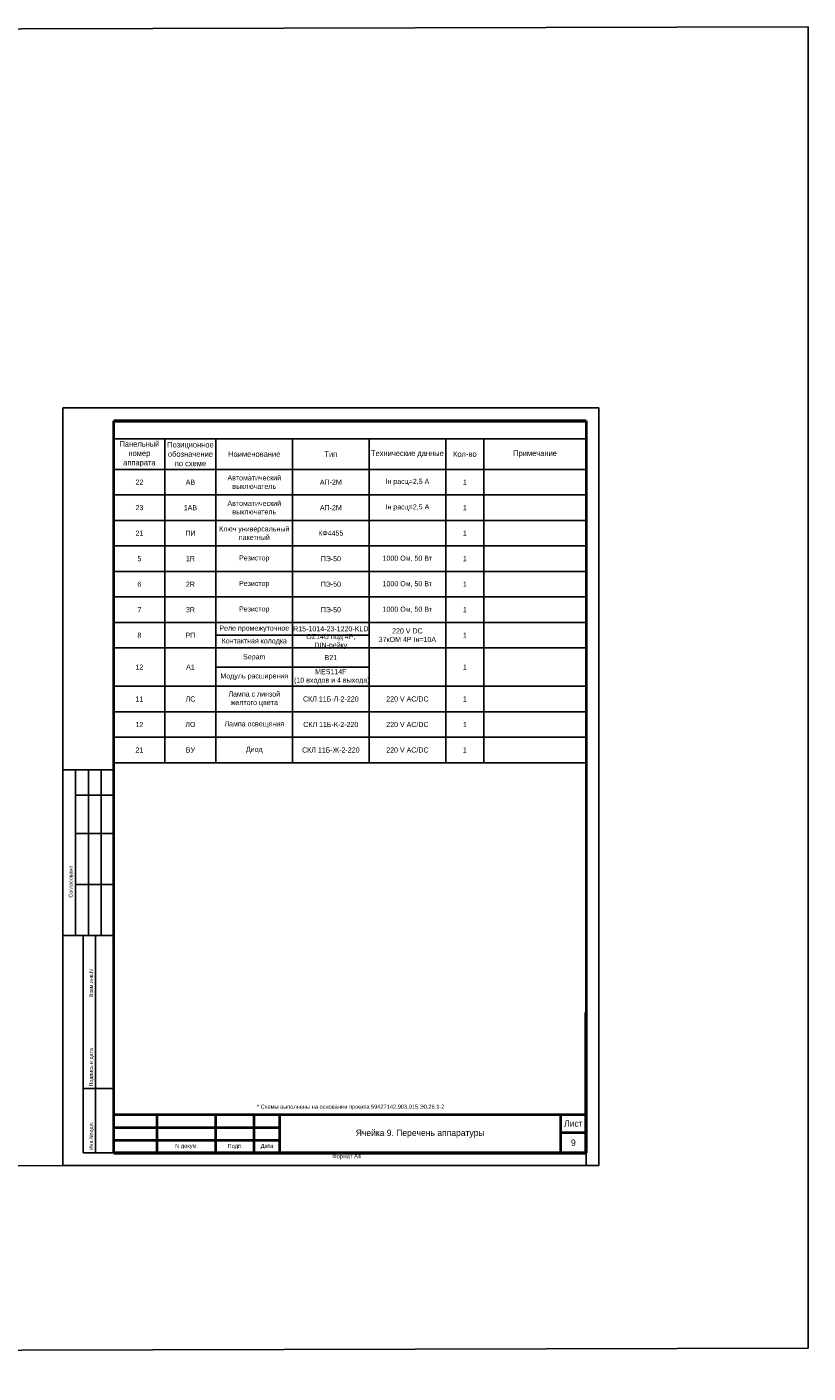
# Model space of a CAD drawing. Header units: millimetres. Extents: x 7700 to 12777, y -2533 to 2568.
# Tile 20 of 74: x 11244 to 11550, y -1612 to -1084. Entities that reach past the tile are written whole.
import ezdxf

# ---------------------------------------------------------------- set-up
doc = ezdxf.new("R2010")
doc.units = ezdxf.units.MM
doc.layers.add('основная 0.5', color=7, linetype='Continuous', lineweight=50)
doc.styles.add('SIMPLEX', font='txt', dxfattribs={"height": 5})

msp = doc.modelspace()

# ---------------------------------------------------------------- linework, layer by layer
for p, q in [((11468.31, -1233.73), (11258.31, -1233.73)), ((11258.31, -1233.73), (11258.31, -1530.73)), ((11468.31, -1530.73), (11468.31, -1233.73)), ((11278.31, -1245.82), (11298.31, -1245.82)), ((11298.31, -1245.82), (11318.31, -1245.82)), ((11298.31, -1245.82), (11298.31, -1257.82)), ((11318.31, -1245.82), (11348.31, -1245.82)), ((11318.31, -1245.82), (11318.31, -1257.82)), ((11348.31, -1245.82), (11348.31, -1257.82)), ((11348.31, -1245.82), (11378.31, -1245.82)), ((11378.31, -1245.82), (11408.31, -1245.82)), ((11378.31, -1245.82), (11378.31, -1257.82)), ((11408.31, -1245.82), (11423.31, -1245.82)), ((11408.31, -1245.82), (11408.31, -1257.82)), ((11423.31, -1245.82), (11463.31, -1245.82)), ((11423.31, -1245.82), (11423.31, -1257.82)), ((11278.31, -1257.82), (11463.31, -1257.82)), ((11278.31, -1257.82), (11298.31, -1257.82)), ((11298.31, -1257.82), (11318.31, -1257.82)), ((11298.31, -1257.82), (11298.31, -1372.82)), ((11318.31, -1257.82), (11348.31, -1257.82)), ((11318.31, -1257.82), (11318.31, -1372.82)), ((11348.31, -1257.82), (11378.31, -1257.82)), ((11348.31, -1257.82), (11348.31, -1372.82)), ((11378.31, -1257.82), (11408.31, -1257.82)), ((11378.31, -1257.82), (11378.31, -1372.82)), ((11408.31, -1257.82), (11423.31, -1257.82)), ((11408.31, -1257.82), (11408.31, -1372.82)), ((11423.31, -1257.82), (11463.31, -1257.82)), ((11423.31, -1257.82), (11423.31, -1370.91)), ((11278.31, -1267.82), (11318.31, -1267.82)), ((11278.31, -1267.82), (11463.31, -1267.82)), ((11348.31, -1267.82), (11463.31, -1267.82)), ((11278.31, -1277.82), (11318.31, -1277.82)), ((11278.31, -1277.82), (11463.31, -1277.82)), ((11318.31, -1277.82), (11348.31, -1277.82)), ((11348.31, -1277.82), (11463.31, -1277.82)), ((11278.31, -1287.82), (11463.31, -1287.82)), ((11278.31, -1297.82), (11463.31, -1297.82)), ((11278.31, -1307.82), (11463.31, -1307.82)), ((11278.31, -1317.82), (11463.31, -1317.82)), ((11348.31, -1317.82), (11348.31, -1327.82)), ((11318.31, -1322.82), (11378.31, -1322.82)), ((11278.31, -1327.82), (11463.31, -1327.82)), ((11318.31, -1335.32), (11378.31, -1335.32)), ((11278.31, -1342.82), (11463.31, -1342.82)), ((11423.31, -1342.82), (11423.31, -1352.82)), ((11278.31, -1352.82), (11463.31, -1352.82)), ((11423.31, -1352.82), (11423.31, -1362.82)), ((11278.31, -1362.82), (11463.31, -1362.82)), ((11423.31, -1362.82), (11423.31, -1372.82)), ((11278.31, -1375.54), (11258.31, -1375.54)), ((11263.31, -1440.54), (11263.31, -1375.54)), ((11268.31, -1440.54), (11268.31, -1375.54)), ((11273.31, -1440.54), (11273.31, -1375.54)), ((11278.31, -1372.82), (11463.31, -1372.82)), ((11263.31, -1385.54), (11278.31, -1385.54)), ((11263.31, -1400.54), (11278.31, -1400.54)), ((11263.31, -1420.54), (11278.31, -1420.54)), ((11258.31, -1440.54), (11278.31, -1440.54)), ((11266.31, -1525.73), (11266.31, -1440.54)), ((11271.18, -1525.73), (11271.18, -1440.54)), ((11266.31, -1500.54), (11278.31, -1500.54)), ((11266.31, -1525.73), (11278.31, -1525.73)), ((11463.31, -1530.73), (11463.31, -1525.73)), ((11258.31, -1530.73), (11468.31, -1530.73))]:
    msp.add_line(p, q)
at = {"lineweight": 40}
for p, q in [((11463.31, -1238.73), (11463.31, -1525.73)), ((11278.31, -1510.74), (11343.31, -1510.74)), ((11453.31, -1510.73), (11453.31, -1525.73)), ((11278.31, -1515.74), (11343.31, -1515.74)), ((11453.31, -1517.73), (11463.31, -1517.73)), ((11278.31, -1520.74), (11343.31, -1520.74)), ((11278.31, -1525.73), (11463.31, -1525.73))]:
    msp.add_line(p, q, dxfattribs=at)
at = {"color": 1}
msp.add_line((11230.2, -1530.78), (11258.31, -1530.73), dxfattribs=at)
at = {"color": 2}
msp.add_lwpolyline([(7699.67, -1094.2), (11550.27, -1084.4), (11550.27, -1602.23), (7699.67, -1612.03)], close=True, dxfattribs=at)
at = {"layer": 'основная 0.5', "lineweight": 40}
for p, q in [((11278.31, -1525.73), (11278.31, -1238.73)), ((11295.31, -1525.73), (11295.31, -1510.74)), ((11318.31, -1525.73), (11318.31, -1510.74)), ((11333.31, -1525.73), (11333.31, -1510.74)), ((11343.31, -1525.73), (11343.31, -1510.73)), ((11343.31, -1510.73), (11463.31, -1510.73))]:
    msp.add_line(p, q, dxfattribs=at)
at = {"layer": 'основная 0.5', "color": 0}
for p, q in [((11278.31, -1238.73), (11463.31, -1238.73)), ((11463.31, -1525.73), (11463.31, -1470.73)), ((11278.31, -1525.73), (11463.31, -1525.73))]:
    msp.add_line(p, q, dxfattribs=at)

# ---------------------------------------------------------------- texts
at = {"linetype": 'Continuous', "style": 'SIMPLEX'}
for s, p in [('Согласовано', (11262.14, -1425.67)), ('Взам.инв.N', (11270.14, -1464.67)), ('Подпись и дата', (11270.14, -1499.67)), ('Инв.Nподл.', (11270.14, -1524.67))]:
    msp.add_text(s, height=1.5, rotation=90, dxfattribs=at).set_placement(p)
at = {"attachment_point": 5, "style": 'SIMPLEX'}
for s, insert, char_height, width in [('Панельный номер аппарата', (11288.31, -1251.82), 2.2, 20), ('Позиционное обозначение по схеме', (11308.31, -1251.82), 2.2, 20), ('Наименование', (11333.31, -1251.82), 2.2, 30), ('Тип', (11363.31, -1251.82), 2.2, 30), ('Технические данные', (11393.31, -1251.82), 2.2, 30), ('Кол-во', (11415.81, -1251.82), 2.2, 15), ('Примечание', (11443.31, -1251.82), 2.2, 40), ('Автоматический выключатель ', (11333.31, -1262.82), 2, 30), ('22', (11288.31, -1262.82), 2, 20), ('АВ', (11308.31, -1262.82), 2, 20), ('АП-2М', (11363.31, -1262.82), 2, 30), ('Iн расц=2,5 А', (11393.31, -1262.82), 2, 30), ('1', (11415.81, -1262.82), 2, 15), ('23', (11288.31, -1272.82), 2, 20), ('1АВ', (11308.31, -1272.82), 2, 20), ('Автоматический выключатель', (11333.31, -1272.82), 2, 30), ('АП-2М', (11363.31, -1272.82), 2, 30), ('Iн расц=2,5 А', (11393.31, -1272.82), 2, 30), ('1', (11415.81, -1272.82), 2, 15), ('21', (11288.31, -1282.82), 2, 20), ('ПИ', (11308.31, -1282.82), 2, 20), ('Ключ универсальный пакетный ', (11333.31, -1282.82), 2, 30), ('КФ4455', (11363.31, -1282.82), 2, 30), ('1', (11415.81, -1282.82), 2, 15), ('5', (11288.31, -1292.82), 2, 20), ('1R', (11308.31, -1292.82), 2, 20), ('Резистор', (11333.31, -1292.82), 2, 30), ('ПЭ-50', (11363.31, -1292.82), 2, 30), ('\\pt24;1000 Ом, 50 Вт', (11393.31, -1292.82), 2, 30), ('1', (11415.81, -1292.82), 2, 15), ('6', (11288.31, -1302.82), 2, 20), ('2R', (11308.31, -1302.82), 2, 20), ('Резистор', (11333.31, -1302.82), 2, 30), ('ПЭ-50', (11363.31, -1302.82), 2, 30), ('\\pt24;1000 Ом, 50 Вт', (11393.31, -1302.82), 2, 30), ('1', (11415.81, -1302.82), 2, 15), ('7', (11288.31, -1312.82), 2, 20), ('3R', (11308.31, -1312.82), 2, 20), ('Резистор', (11333.31, -1312.82), 2, 30), ('ПЭ-50', (11363.31, -1312.82), 2, 30), ('\\pt24;1000 Ом, 50 Вт', (11393.31, -1312.82), 2, 30), ('1', (11415.81, -1312.82), 2, 15), ('Реле промежуточное', (11333.31, -1320.32), 2, 30), ('R15-1014-23-1220-KLD', (11363.31, -1320.32), 2, 30), ('8', (11288.31, -1322.82), 2, 20), ('РП', (11308.31, -1322.82), 2, 20), ('Контактная колодка', (11333.31, -1325.32), 2, 30), ('GZ14U под 4Р, DIN-рейку', (11363.31, -1325.32), 2, 30), ('220 V DC\\P37кОМ 4Р Iн=10А', (11393.31, -1322.82), 2, 30), ('1', (11415.81, -1322.82), 2, 15), ('12', (11288.31, -1335.32), 2, 20), ('A1', (11308.31, -1335.32), 2, 20), ('Sepam  ', (11333.31, -1331.57), 2, 30), ('B21', (11363.31, -1331.57), 2, 30), ('1', (11415.81, -1335.32), 2, 15), ('Модуль расширения ', (11333.31, -1339.07), 2, 30), ('MES114F\\P (10 входов и 4 выхода)', (11363.31, -1339.07), 2, 30), ('Лампа с линзой желтого цвета', (11333.31, -1347.82), 2, 30), ('11', (11288.31, -1347.82), 2, 20), ('ЛС', (11308.31, -1347.82), 2, 20), ('СКЛ 11Б-Л-2-220', (11363.31, -1347.82), 2, 30), ('220 V АС/DC', (11393.31, -1347.82), 2, 30), ('1', (11415.81, -1347.82), 2, 15), ('12', (11288.31, -1357.82), 2, 20), ('ЛО', (11308.31, -1357.82), 2, 20), ('Лампа освещения', (11333.31, -1357.82), 2, 30), ('СКЛ 11Б-К-2-220', (11363.31, -1357.82), 2, 30), ('220 V АС/DC', (11393.31, -1357.82), 2, 30), ('1', (11415.81, -1357.82), 2, 15), ('21', (11288.31, -1367.82), 2, 20), ('ВУ', (11308.31, -1367.82), 2, 20), ('Диод', (11333.31, -1367.82), 2, 30), ('СКЛ 11Б-Ж-2-220', (11363.31, -1367.82), 2, 30), ('220 V АС/DC', (11393.31, -1367.82), 2, 30), ('1', (11415.81, -1367.82), 2, 15)]:
    msp.add_mtext(s, dxfattribs=dict(at, insert=insert, char_height=char_height, width=width))
at = {"lineweight": 35, "attachment_point": 5, "line_spacing_factor": 0.8, "style": 'SIMPLEX'}
for s, insert, char_height, width in [('\\pi-4.8,l6.4,t6.4;*^IСхемы выполнены на основании проекта 59427142.903.015.Э0.26.1-2', (11370.28, -1507.86), 1.6, 185), ('Лист', (11458.31, -1514.23), 2.5, 10), ('Ячейка 9. Перечень аппаратуры', (11398.31, -1518.23), 2.5, 110), ('N докум.', (11306.81, -1523.23), 1.6, 23), ('Подп.', (11325.81, -1523.23), 1.6, 15), ('Дата', (11338.31, -1523.23), 1.6, 10), ('9', (11458.31, -1521.73), 2.5, 10)]:
    msp.add_mtext(s, dxfattribs=dict(at, insert=insert, char_height=char_height, width=width))
at = {"lineweight": 30, "insert": (11363.91, -1526.26), "char_height": 1.6, "attachment_point": 1, "style": 'SIMPLEX'}
msp.add_mtext_dynamic_manual_height_columns('Формат А4', width=45.8537, gutter_width=12.5, heights=[0], dxfattribs=at)

doc.saveas('drawing.dxf')
